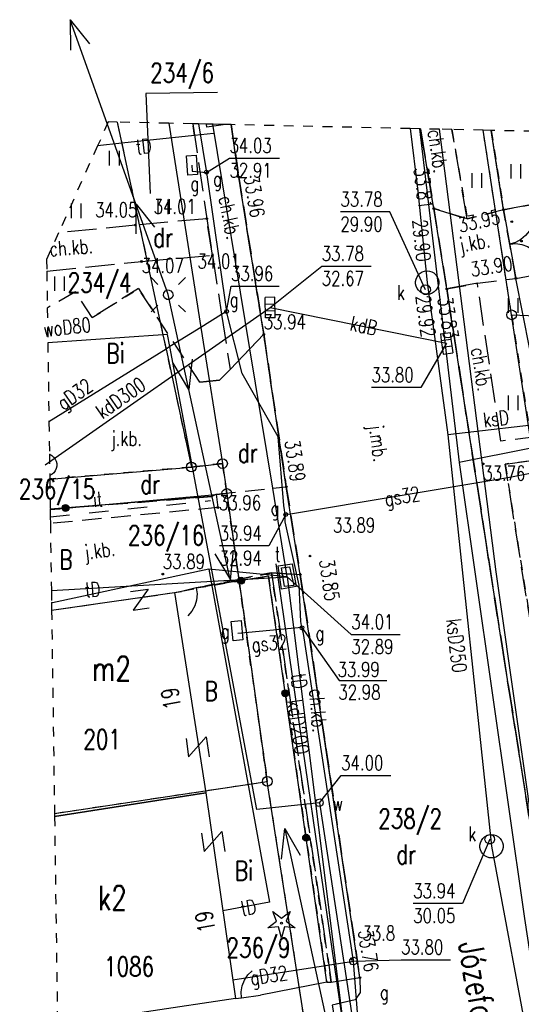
# Model space of a CAD drawing. Header units: millimetres. Extents: x 1427 to 82594, y 2364 to 16149.
# Tile 4 of 58: x 1502 to 1527, y 2470 to 2521. Entities that reach past the tile are written whole.
import ezdxf
from ezdxf.enums import TextEntityAlignment as Align

# ---------------------------------------------------------------- set-up
doc = ezdxf.new("R2010")
doc.units = ezdxf.units.MM
for name, pattern in [('1', [2, 1, -1]), ('2', [1, 0.5, -0.5]), ('423', [2, 1.5, -0.5]), ('424', [1.5, 1, -0.5]), ('901', [0])]:
    doc.linetypes.add(name, pattern=pattern)
for name, color, linetype in [('202-punkt_graniczny', 7, 'Continuous'), ('210-oznaczenie_konturu_uzytku_g', 7, 'Continuous'), ('211-numer_dzialki_ewidencyjnej', 7, 'Continuous'), ('218-kontur_uzytku_gruntowego', 7, 'Continuous'), ('219-dzialka_ewidencyjna', 7, 'Continuous'), ('238-Punkt_adresowy_budynku', 7, 'Continuous'), ('312-budynek_ewidencyjny', 7, 'Continuous'), ('312-oznaczenie_budynku_ewidency', 7, 'Continuous'), ('994-Nazwa_ulicy', 7, 'Continuous'), ('brama', 7, 'Continuous'), ('chodnik', 7, 'Continuous'), ('chodnik-Atr17', 7, 'Continuous'), ('drzewo_iglaste', 7, 'Continuous'), ('furtka', 7, 'Continuous'), ('inny_obiekt_zagospodarowania_te', 7, 'Continuous'), ('jezdnia', 7, 'Continuous'), ('jezdnia-Atr17', 7, 'Continuous'), ('komora_podziemna', 7, 'Continuous'), ('kratka_sciekowa', 7, 'Continuous'), ('kraweznik', 7, 'Continuous'), ('latarnia', 7, 'Continuous'), ('obudowa_ochronna_przewodu', 7, 'Continuous'), ('ogrodzenie_trwale', 7, 'Continuous'), ('pikieta_naturalna', 7, 'Continuous'), ('pikieta_naturalna-Atr2', 7, 'Continuous'), ('pikieta_sztuczna', 7, 'Continuous'), ('pikieta_sztuczna-Atr2', 7, 'Continuous'), ('przewod_elektroenergetyczny_nis', 7, 'Continuous'), ('przewod_gazowy', 7, 'Continuous'), ('przewod_gazowy-Atr1', 7, 'Continuous'), ('przewod_kanalizacyjny', 7, 'Continuous'), ('przewod_kanalizacyjny-Atr1', 7, 'Continuous'), ('przewod_telekomunikacyjny_podzi', 7, 'Continuous'), ('przewod_wodociagowy', 7, 'Continuous'), ('przewod_wodociagowy-Atr1', 7, 'Continuous'), ('rzedna-Atr2', 7, 'Continuous'), ('rzedna-Atr3', 7, 'Continuous'), ('studnia_kanalizacyjna', 7, 'Continuous'), ('szafa_gazowa_lub_kontener', 7, 'Continuous'), ('szafa_gazowa_lub_kontener-Atr17', 7, 'Continuous'), ('trawnik', 7, 'Continuous'), ('wjazd_do_poziemia', 7, 'Continuous'), ('wlaz_do_komory_lub_kanalu', 7, 'Continuous'), ('wlaz_do_komory_lub_kanalu-Atr17', 7, 'Continuous'), ('wlaz_do_komory_lub_kanalu_-_okr', 7, 'Continuous'), ('Zakres', 7, 'Continuous'), ('zasuwa_lub_zawor', 7, 'Continuous'), ('zasuwa_lub_zawor-Atr17', 7, 'Continuous')]:
    doc.layers.add(name, color=color, linetype=linetype)
doc.styles.add('STYL_ARIAL', font='simplex', dxfattribs={"width": 0.75, "oblique": 0.1})

# ---------------------------------------------------------------- blocks, each defined once
blk = doc.blocks.new('202')
at = {"color": 0}
blk.add_circle((0, 0), 0.25, dxfattribs=at)
blk = doc.blocks.new('US22')
at = {"color": 7}
blk.add_polyline3d([(0, 0.25, 0), (0.1352, 0.2103, 0), (0.2274, 0.1039, 0), (0.2475, -0.0356, 0), (0.1889, -0.1637, 0), (0.0704, -0.2399, 0), (-0.0704, -0.2399, 0), (-0.1889, -0.1637, 0), (-0.2475, -0.0356, 0), (-0.2274, 0.1039, 0), (-0.1352, 0.2103, 0), (0, 0.25, 0)], dxfattribs=at)
blk = doc.blocks.new('US25')
at = {"color": 7}
blk.add_polyline3d([(0.2003, -0.0001, 0), (0.1535, -0.1287, 0), (0.035, -0.1971, 0), (-0.0997, -0.1733, 0), (-0.1876, -0.0685, 0), (-0.1876, 0.0683, 0), (-0.0997, 0.1731, 0), (0.035, 0.1968, 0), (0.1535, 0.1284, 0), (0.2003, -0.0001, 0)], dxfattribs=at)
blk = doc.blocks.new('US05')
at = {"color": 7}
for points in [[(-0.525, 0.25, 0), (-0.175, 0.25, 0)], [(-0.525, -0.25, 0), (-0.525, 0.25, 0)], [(-0.175, 0.25, 0), (0.175, 0.25, 0)], [(-0.175, -0.25, 0), (-0.175, 0.25, 0)], [(0.175, 0.25, 0), (0.525, 0.25, 0)], [(0.175, -0.25, 0), (0.175, 0.25, 0)], [(0.525, -0.25, 0), (0.525, 0.25, 0)], [(-0.525, -0.25, 0), (-0.175, -0.25, 0)], [(-0.175, -0.25, 0), (0.175, -0.25, 0)], [(0.175, -0.25, 0), (0.525, -0.25, 0)]]:
    blk.add_polyline3d(points, dxfattribs=at)
blk = doc.blocks.new('PW02')
at = {"color": 7}
blk.add_polyline3d([(0.045, 0, 0), (0.0318, -0.0318, 0), (0, -0.045, 0), (-0.0318, -0.0318, 0), (-0.045, 0, 0), (-0.0318, 0.0318, 0), (0, 0.045, 0), (0.0318, 0.0318, 0), (0.045, 0, 0)], dxfattribs=at)
blk = doc.blocks.new('OK02')
at = {"color": 7}
for points in [[(-0.75, 1.299, 0), (-0.4963, 1.1147, 0), (-0.2865, 0.8817, 0), (-0.1297, 0.6101, 0), (-0.0328, 0.3119, 0), (0, 0, 0)], [(0, 0, 0), (0.0328, 0.3119, 0), (0.1297, 0.6101, 0), (0.2865, 0.8817, 0), (0.4963, 1.1147, 0), (0.75, 1.299, 0)]]:
    blk.add_polyline3d(points, dxfattribs=at)
blk = doc.blocks.new('OK04')
at = {"color": 7}
blk.add_polyline3d([(0, 0.001, 0), (0.0328, 0.3129, 0), (0.1297, 0.6111, 0), (0.2865, 0.8827, 0), (0.4963, 1.1157, 0), (0.75, 1.3, 0)], dxfattribs=at)
blk = doc.blocks.new('PW01')
at = {"color": 7}
blk.add_polyline3d([(0.045, 0, 0), (0.0318, -0.0318, 0), (0, -0.045, 0), (-0.0318, -0.0318, 0), (-0.045, 0, 0), (-0.0318, 0.0318, 0), (0, 0.045, 0), (0.0318, 0.0318, 0), (0.045, 0, 0)], dxfattribs=at)
blk = doc.blocks.new('TU04')
at = {"color": 7}
for points in [[(0, 0, 0), (0, 0.75, 0)], [(0.5, 0, 0), (0.5, 0.75, 0)]]:
    blk.add_polyline3d(points, dxfattribs=at)
blk = doc.blocks.new('921')
at = {"color": 0}
for p, q in [((-0.25, 0.1), (-0.45, 0.6)), ((-0.45, 0.6), (0, 0.25)), ((0, 0.25), (0.45, 0.6)), ((0.45, 0.6), (0.25, 0.1)), ((-0.7, -0.25), (-0.25, 0.1)), ((0.25, 0.1), (0.7, -0.25)), ((-0.15, -0.2), (-0.7, -0.25)), ((0, -0.75), (-0.15, -0.2)), ((0.15, -0.2), (0, -0.75)), ((0.7, -0.25), (0.15, -0.2))]:
    blk.add_line(p, q, dxfattribs=at)
blk.add_circle((0, 0), 0.05, dxfattribs=at)
blk = doc.blocks.new('504')
at = {"color": 0}
blk.add_lwpolyline([(0.5, 0.25), (0.5, -0.25), (-0.5, -0.25), (-0.5, 0.25)], close=True, dxfattribs=at)
blk = doc.blocks.new('SM01')
at = {"color": 7}
for points in [[(-0.53, 0.531, 0), (-0.883, 0.884, 0)], [(0.531, 0.531, 0), (0.884, 0.884, 0)], [(0, 0.25, 0), (0.1352, 0.2103, 0), (0.2274, 0.1039, 0), (0.2475, -0.0356, 0), (0.1889, -0.1637, 0), (0.0704, -0.2399, 0), (-0.0704, -0.2399, 0), (-0.1889, -0.1637, 0), (-0.2475, -0.0356, 0), (-0.2274, 0.1039, 0), (-0.1352, 0.2103, 0), (0, 0.25, 0)], [(-0.53, -0.53, 0), (-0.883, -0.883, 0)], [(0.531, -0.53, 0), (0.884, -0.883, 0)]]:
    blk.add_polyline3d(points, dxfattribs=at)

msp = doc.modelspace()

# ---------------------------------------------------------------- linework, layer by layer
at = {"layer": '211-numer_dzialki_ewidencyjnej', "color": 7}
for points in [[(1511.843, 2517.033, 0), (1508.172, 2516.98, 0), (1508.382, 2511.842, 0)], [(1507.378, 2491.395, 0), (1508.286, 2491.514, 0), (1507.522, 2490.439, 0), (1508.334, 2490.559, 0)], [(1510.232, 2483.839, 0), (1510.36, 2482.906, 0), (1511.272, 2483.924, 0), (1511.42, 2482.906, 0)], [(1511.035, 2478.974, 0), (1511.162, 2478.041, 0), (1512.074, 2479.059, 0), (1512.223, 2478.041, 0)]]:
    msp.add_polyline3d(points, dxfattribs=at)
at = {"layer": '218-kontur_uzytku_gruntowego', "color": 3, "linetype": '2'}
for points in [[(1506.697, 2515.51, 0), (1506.931, 2514.424, 0)], [(1526.966, 2505.611, 0), (1525.504, 2515.097, 0)], [(1506.931, 2514.424, 0), (1507.83, 2510.239, 0)], [(1507.83, 2510.239, 0), (1508.231, 2508.376, 0)], [(1526.966, 2505.611, 0), (1530.776, 2481.181, 0)], [(1508.899, 2505.266, 0), (1510.506, 2497.791, 0)], [(1510.506, 2497.791, 0), (1503.227, 2497.169, 0)], [(1512.106, 2497.971, 0), (1510.506, 2497.791, 0)], [(1510.506, 2497.791, 0), (1512.106, 2497.971, 0)], [(1512.326, 2496.431, 0), (1512.106, 2497.971, 0)], [(1512.106, 2497.971, 0), (1512.326, 2496.431, 0)], [(1503.249, 2495.603, 0), (1512.326, 2496.431, 0)], [(1514.406, 2481.641, 0), (1512.326, 2496.431, 0)], [(1512.326, 2496.431, 0), (1514.406, 2481.641, 0)], [(1503.471, 2479.998, 0), (1514.406, 2481.641, 0)], [(1520.306, 2443.771, 0), (1514.406, 2481.641, 0)]]:
    msp.add_polyline3d(points, dxfattribs=at)
at = {"layer": '219-dzialka_ewidencyjna', "color": 7}
for points in [[(1506.697, 2515.51, 0), (1509.046, 2504.584, 0)], [(1509.341, 2515.452, 0), (1510.999, 2504.969, 0)], [(1526.966, 2505.611, 0), (1525.504, 2515.097, 0)], [(1529.586, 2488.531, 0), (1526.966, 2505.611, 0)], [(1526.966, 2505.611, 0), (1561.546, 2504.231, 0)], [(1509.046, 2504.584, 0), (1509.203, 2503.853, 0)], [(1510.999, 2504.969, 0), (1512.106, 2497.971, 0)], [(1509.203, 2503.853, 0), (1510.506, 2497.791, 0)], [(1503.227, 2497.169, 0), (1510.506, 2497.791, 0)], [(1510.506, 2497.791, 0), (1512.106, 2497.971, 0)], [(1512.106, 2497.971, 0), (1512.326, 2496.431, 0)], [(1503.249, 2495.603, 0), (1512.326, 2496.431, 0)], [(1512.326, 2496.431, 0), (1514.406, 2481.641, 0)], [(1503.471, 2479.998, 0), (1514.406, 2481.641, 0)], [(1520.306, 2443.771, 0), (1514.406, 2481.641, 0)]]:
    msp.add_polyline3d(points, dxfattribs=at)
at = {"layer": '312-budynek_ewidencyjny', "color": 7}
for points in [[(1503.322, 2490.444, 0), (1509.646, 2491.341, 0)], [(1509.646, 2491.341, 0), (1511.256, 2481.051, 0)], [(1511.256, 2481.051, 0), (1503.473, 2479.838, 0)], [(1503.473, 2479.838, 0), (1511.256, 2481.051, 0)], [(1511.256, 2481.051, 0), (1512.776, 2470.481, 0)], [(1512.776, 2470.481, 0), (1503.626, 2469.123, 0)]]:
    msp.add_polyline3d(points, dxfattribs=at)
at = {"layer": 'brama', "color": 7}
msp.add_polyline3d([(1526.556, 2511.011, 0), (1527.186, 2507.481, 0)], dxfattribs=at)
at = {"layer": 'chodnik', "color": 7, "linetype": '423'}
for points in [[(1510.584, 2515.425, 0), (1511.296, 2510.551, 0), (1511.586, 2508.671, 0), (1512.058, 2505.626, 0)], [(1512.496, 2502.801, 0), (1514.226, 2504.611, 0), (1512.946, 2512.691, 0), (1512.55, 2515.382, 0)], [(1522.284, 2515.167, 0), (1522.966, 2511.071, 0), (1524.686, 2510.541, 0), (1523.903, 2515.132, 0)], [(1503.075, 2507.848, 0), (1507.946, 2508.351, 0), (1511.586, 2508.671, 0), (1511.296, 2510.551, 0)], [(1511.296, 2510.551, 0), (1507.626, 2510.221, 0), (1503.677, 2509.823, 0)], [(1534.266, 2451.171, 0), (1531.616, 2467.121, 0), (1528.436, 2486.831, 0), (1528.036, 2489.191, 0), (1526.636, 2497.941, 0), (1528.816, 2498.231, 0), (1528.636, 2499.401, 0), (1526.416, 2499.121, 0), (1525.206, 2507.231, 0), (1523.636, 2506.941, 0), (1526.476, 2488.601, 0), (1529.976, 2466.541, 0), (1532.586, 2450.891, 0), (1533.336, 2449.171, 0), (1535.006, 2446.941, 0), (1536.846, 2448.711, 0), (1534.266, 2451.171, 0)], [(1512.058, 2505.626, 0), (1512.496, 2502.801, 0)], [(1514.626, 2492.361, 0), (1517.696, 2471.331, 0), (1519.166, 2471.561, 0), (1516.106, 2492.261, 0), (1514.626, 2492.361, 0)]]:
    msp.add_polyline3d(points, dxfattribs=at)
at = {"layer": 'furtka', "color": 7}
for points in [[(1510.756, 2491.581, 0), (1509.996, 2491.401, 0)], [(1513.076, 2470.521, 0), (1514.066, 2470.661, 0)]]:
    msp.add_polyline3d(points, dxfattribs=at)
at = {"layer": 'inny_obiekt_zagospodarowania_te', "color": 7, "linetype": '1'}
msp.add_polyline3d([(1503.254, 2495.237, 0), (1511.496, 2496.071, 0)], dxfattribs=at)
at = {"layer": 'jezdnia', "color": 7, "linetype": '424'}
for points in [[(1512.55, 2515.382, 0), (1512.946, 2512.691, 0), (1514.226, 2504.611, 0), (1515.386, 2496.781, 0), (1516.106, 2492.261, 0), (1519.166, 2471.561, 0), (1519.186, 2470.801, 0), (1518.926, 2470.421, 0), (1517.736, 2470.141, 0), (1518.286, 2466.961, 0), (1519.316, 2466.831, 0), (1520.076, 2466.651, 0), (1520.546, 2466.481, 0), (1521.456, 2465.941, 0), (1522.126, 2465.331, 0), (1522.836, 2464.131, 0), (1526.456, 2445.411, 0), (1527.056, 2441.191, 0), (1527.786, 2429.611, 0)], [(1522.966, 2511.071, 0), (1522.284, 2515.167, 0)], [(1525.206, 2507.231, 0), (1527.186, 2507.481, 0), (1526.556, 2511.011, 0), (1524.686, 2510.541, 0), (1522.966, 2511.071, 0), (1523.636, 2506.941, 0), (1525.206, 2507.231, 0)], [(1523.636, 2506.941, 0), (1522.966, 2511.071, 0)], [(1513.51, 2503.862, 0), (1512.496, 2502.801, 0), (1511.946, 2502.261, 0), (1510.946, 2502.151, 0), (1507.786, 2506.961, 0), (1505.406, 2505.471, 0), (1504.556, 2506.791, 0), (1503.101, 2505.962, 0)], [(1526.476, 2488.601, 0), (1523.636, 2506.941, 0)], [(1514.687, 2496.707, 0), (1515.386, 2496.781, 0), (1514.226, 2504.611, 0), (1513.51, 2503.862, 0)], [(1503.249, 2495.626, 0), (1511.536, 2496.271, 0), (1511.776, 2496.401, 0), (1514.687, 2496.707, 0)], [(1511.776, 2496.401, 0), (1511.866, 2495.711, 0)], [(1511.866, 2495.711, 0), (1503.259, 2494.892, 0)], [(1509.646, 2491.341, 0), (1514.626, 2492.361, 0)], [(1514.626, 2492.361, 0), (1516.106, 2492.261, 0)], [(1503.322, 2490.439, 0), (1509.646, 2491.341, 0)], [(1529.976, 2466.541, 0), (1526.476, 2488.601, 0)]]:
    msp.add_polyline3d(points, dxfattribs=at)
at = {"layer": 'komora_podziemna', "color": 30}
for points in [[(1512.133, 2515.391, 0), (1512.136, 2515.371, 0), (1511.306, 2515.261, 0), (1511.285, 2515.409, 0)], [(1514.966, 2492.711, 0), (1515.686, 2492.821, 0), (1515.886, 2491.651, 0), (1515.146, 2491.521, 0), (1514.966, 2492.711, 0)]]:
    msp.add_polyline3d(points, dxfattribs=at)
at = {"layer": 'kraweznik', "color": 7}
for points in [[(1510.946, 2502.151, 0), (1511.946, 2502.261, 0), (1512.496, 2502.801, 0), (1514.226, 2504.611, 0), (1512.946, 2512.691, 0), (1512.55, 2515.382, 0)], [(1550.036, 2441.421, 0), (1540.246, 2443.901, 0), (1538.736, 2444.411, 0), (1537.856, 2444.951, 0), (1536.966, 2445.521, 0), (1535.876, 2446.241, 0), (1535.006, 2446.941, 0), (1533.336, 2449.171, 0), (1532.586, 2450.891, 0), (1529.976, 2466.541, 0), (1526.476, 2488.601, 0), (1523.636, 2506.941, 0), (1522.966, 2511.071, 0), (1522.284, 2515.167, 0)], [(1519.166, 2471.561, 0), (1516.106, 2492.261, 0), (1515.386, 2496.781, 0), (1514.226, 2504.611, 0)], [(1519.166, 2471.561, 0), (1519.186, 2470.801, 0), (1518.926, 2470.421, 0), (1517.736, 2470.141, 0)]]:
    msp.add_polyline3d(points, dxfattribs=at)
at = {"layer": 'obudowa_ochronna_przewodu', "color": 52}
msp.add_polyline3d([(1515.606, 2495.391, 0), (1526.766, 2497.261, 0)], dxfattribs=at)
at = {"layer": 'ogrodzenie_trwale', "color": 7, "linetype": '901'}
for points in [[(1526.556, 2511.011, 0), (1525.923, 2515.087, 0)], [(1527.906, 2503.851, 0), (1527.186, 2507.481, 0)], [(1511.516, 2496.271, 0), (1503.249, 2495.626, 0)], [(1517.476, 2471.321, 0), (1514.466, 2492.181, 0), (1510.756, 2491.581, 0)], [(1509.646, 2491.341, 0), (1509.996, 2491.401, 0)], [(1517.476, 2471.321, 0), (1514.066, 2470.661, 0)], [(1512.776, 2470.481, 0), (1513.076, 2470.521, 0)]]:
    msp.add_polyline3d(points, dxfattribs=at)
at = {"layer": 'ogrodzenie_trwale', "color": 7}
for centre, radius in [((1504.039, 2495.688), 0.175), ((1504.039, 2495.688), 0.158), ((1504.039, 2495.688), 0.14), ((1504.039, 2495.688), 0.122), ((1504.039, 2495.688), 0.105), ((1504.039, 2495.688), 0.0875), ((1504.039, 2495.688), 0.07), ((1504.039, 2495.688), 0.0525), ((1504.039, 2495.688), 0.035), ((1513.06, 2491.953), 0.175), ((1513.06, 2491.953), 0.158), ((1513.06, 2491.953), 0.14), ((1513.06, 2491.953), 0.122), ((1513.06, 2491.953), 0.105), ((1513.06, 2491.953), 0.0875), ((1513.06, 2491.953), 0.07), ((1513.06, 2491.953), 0.0525), ((1513.06, 2491.953), 0.035), ((1515.334, 2486.167), 0.175), ((1515.334, 2486.167), 0.158), ((1515.334, 2486.167), 0.14), ((1515.334, 2486.167), 0.122), ((1515.334, 2486.167), 0.105), ((1515.334, 2486.167), 0.0875), ((1515.334, 2486.167), 0.07), ((1515.334, 2486.167), 0.0525), ((1515.334, 2486.167), 0.035), ((1516.405, 2478.744), 0.175), ((1516.405, 2478.744), 0.158), ((1516.405, 2478.744), 0.14), ((1516.405, 2478.744), 0.122), ((1516.405, 2478.744), 0.105), ((1516.405, 2478.744), 0.0875), ((1516.405, 2478.744), 0.07), ((1516.405, 2478.744), 0.0525), ((1516.405, 2478.744), 0.035)]:
    msp.add_circle(centre, radius, dxfattribs=at)
at = {"layer": 'przewod_elektroenergetyczny_nis', "color": 1}
for points in [[(1512.507, 2492.012, 0), (1509.315, 2506.65, 0), (1504.281, 2520.775, 0), (1505.267, 2519.528, 0)], [(1504.307, 2519.208, 0), (1504.287, 2520.765, 0)], [(1507.667, 2509.765, 0), (1507.674, 2511.3, 0), (1508.61, 2510.119, 0)], [(1510.55, 2503.331, 0), (1510.373, 2501.777, 0), (1509.573, 2503.12, 0)], [(1511.711, 2493.337, 0), (1512.518, 2491.997, 0), (1512.675, 2493.529, 0)], [(1515.146, 2477.638, 0), (1515.312, 2479.223, 0), (1516.104, 2477.852, 0)], [(1515.317, 2479.19, 0), (1518.493, 2464.547, 0)]]:
    msp.add_polyline3d(points, dxfattribs=at)
at = {"layer": 'przewod_gazowy', "color": 40}
for points in [[(1510.881, 2515.418, 0), (1511.276, 2512.931, 0), (1512.306, 2505.781, 0)], [(1510.536, 2513.301, 0), (1510.546, 2512.991, 0), (1511.276, 2512.931, 0)], [(1512.058, 2505.626, 0), (1510.999, 2504.969, 0)], [(1512.306, 2505.781, 0), (1512.058, 2505.626, 0)], [(1536.216, 2428.501, 0), (1524.066, 2428.321, 0), (1522.486, 2446.311, 0), (1522.286, 2449.831, 0), (1521.896, 2451.401, 0), (1519.396, 2465.381, 0), (1518.836, 2472.411, 0), (1516.266, 2489.231, 0), (1516.186, 2489.541, 0), (1516.126, 2489.851, 0), (1516.046, 2491.731, 0), (1515.326, 2494.981, 0), (1515.336, 2495.371, 0), (1515.266, 2495.811, 0), (1514.976, 2499.341, 0), (1513.116, 2502.601, 0), (1512.306, 2505.781, 0)], [(1510.999, 2504.969, 0), (1509.403, 2503.977, 0)], [(1509.203, 2503.853, 0), (1503.185, 2500.114, 0)], [(1509.403, 2503.977, 0), (1509.203, 2503.853, 0)], [(1515.336, 2495.371, 0), (1515.606, 2495.391, 0), (1526.766, 2497.261, 0), (1528.646, 2497.611, 0)], [(1516.186, 2489.541, 0), (1512.886, 2489.231, 0)], [(1512.636, 2471.451, 0), (1518.836, 2472.411, 0)]]:
    msp.add_polyline3d(points, dxfattribs=at)
at = {"layer": 'przewod_kanalizacyjny', "color": 34}
for points in [[(1521.752, 2515.179, 0), (1522.146, 2511.971, 0), (1522.626, 2507.271, 0), (1523.696, 2499.451, 0), (1525.936, 2478.311, 0), (1532.146, 2445.021, 0)], [(1502.986, 2497.901, 0), (1514.556, 2505.981, 0)], [(1514.556, 2505.981, 0), (1523.626, 2504.151, 0)], [(1529.326, 2500.101, 0), (1523.696, 2499.451, 0)], [(1514.856, 2492.821, 0), (1518.536, 2467.511, 0), (1521.176, 2445.591, 0), (1524.996, 2445.261, 0)]]:
    msp.add_polyline3d(points, dxfattribs=at)
at = {"layer": 'przewod_telekomunikacyjny_podzi', "color": 30}
for points in [[(1513.51, 2503.862, 0), (1511.613, 2515.402, 0)], [(1510.673, 2514.819, 0), (1506.931, 2514.424, 0)], [(1511.636, 2514.921, 0), (1510.673, 2514.819, 0)], [(1538.146, 2415.721, 0), (1539.386, 2417.481, 0), (1539.766, 2425.001, 0), (1536.696, 2436.241, 0), (1532.766, 2446.151, 0), (1526.166, 2492.411, 0), (1523.253, 2515.146, 0)], [(1506.931, 2514.424, 0), (1505.685, 2514.293, 0)], [(1514.687, 2496.707, 0), (1513.51, 2503.862, 0)], [(1515.436, 2492.151, 0), (1514.687, 2496.707, 0)], [(1515.436, 2492.151, 0), (1511.396, 2492.541, 0), (1503.366, 2490.811, 0), (1503.317, 2490.829, 0)], [(1511.396, 2492.541, 0), (1514.526, 2475.431, 0), (1512.126, 2474.991, 0)], [(1503.308, 2491.441, 0), (1515.436, 2492.151, 0)], [(1515.436, 2492.151, 0), (1520.356, 2452.841, 0), (1522.146, 2444.051, 0), (1523.336, 2422.601, 0), (1523.926, 2415.851, 0), (1523.856, 2415.281, 0)]]:
    msp.add_polyline3d(points, dxfattribs=at)
at = {"layer": 'przewod_wodociagowy', "color": 5}
for points in [[(1522.238, 2515.168, 0), (1524.276, 2498.031, 0)], [(1509.046, 2504.584, 0), (1503.127, 2504.172, 0)], [(1509.403, 2503.977, 0), (1509.286, 2504.601, 0), (1509.046, 2504.584, 0)], [(1517.086, 2480.541, 0), (1513.866, 2480.191, 0), (1509.403, 2503.977, 0)], [(1539.336, 2501.021, 0), (1524.276, 2498.031, 0)], [(1524.276, 2498.031, 0), (1527.636, 2474.601, 0), (1532.946, 2439.751, 0), (1533.166, 2438.971, 0)], [(1517.086, 2480.541, 0), (1518.896, 2468.741, 0), (1519.226, 2466.561, 0), (1520.986, 2454.371, 0), (1521.716, 2443.101, 0), (1522.356, 2426.731, 0)]]:
    msp.add_polyline3d(points, dxfattribs=at)
at = {"layer": 'rzedna-Atr2', "color": 7}
for points in [[(1511.276, 2512.931, 0), (1512.466, 2513.661, 0), (1515.03, 2513.661, 0)], [(1522.546, 2506.901, 0), (1520.706, 2510.901, 0), (1518.169, 2510.901, 0)], [(1514.556, 2505.981, 0), (1517.206, 2508.111, 0), (1519.743, 2508.111, 0)], [(1512.306, 2505.781, 0), (1512.546, 2507.081, 0), (1515.019, 2507.081, 0)], [(1523.626, 2504.151, 0), (1522.296, 2501.881, 0), (1519.764, 2501.881, 0)], [(1515.356, 2495.351, 0), (1514.496, 2493.741, 0), (1511.959, 2493.741, 0)], [(1515.436, 2492.151, 0), (1518.726, 2489.191, 0), (1521.231, 2489.191, 0)], [(1516.186, 2489.541, 0), (1518.109, 2486.827, 0), (1520.547, 2486.827, 0)], [(1517.086, 2480.541, 0), (1518.206, 2481.941, 0), (1520.764, 2481.941, 0)], [(1525.846, 2478.671, 0), (1524.446, 2475.371, 0), (1521.909, 2475.371, 0)], [(1518.836, 2472.411, 0), (1521.286, 2472.481, 0), (1523.818, 2472.481, 0)]]:
    msp.add_polyline3d(points, dxfattribs=at)
at = {"layer": 'studnia_kanalizacyjna', "color": 34}
for points in [[(1522.186, 2506.871, 0), (1522.106, 2506.971, 0), (1522.056, 2507.081, 0), (1522.026, 2507.201, 0), (1522.026, 2507.331, 0), (1522.056, 2507.451, 0), (1522.106, 2507.571, 0), (1522.176, 2507.671, 0), (1522.266, 2507.751, 0), (1522.376, 2507.821, 0), (1522.496, 2507.861, 0), (1522.626, 2507.871, 0), (1522.746, 2507.861, 0), (1522.866, 2507.821, 0), (1522.976, 2507.761, 0), (1523.066, 2507.671, 0), (1523.146, 2507.571, 0), (1523.196, 2507.461, 0), (1523.226, 2507.341, 0), (1523.226, 2507.211, 0), (1523.196, 2507.091, 0), (1523.146, 2506.971, 0), (1523.076, 2506.871, 0), (1522.986, 2506.791, 0), (1522.876, 2506.721, 0), (1522.756, 2506.681, 0), (1522.626, 2506.671, 0), (1522.506, 2506.681, 0), (1522.386, 2506.721, 0), (1522.276, 2506.781, 0), (1522.186, 2506.871, 0)], [(1503.208, 2498.456, 0), (1503.226, 2498.451, 0), (1503.336, 2498.391, 0), (1503.426, 2498.301, 0), (1503.506, 2498.201, 0), (1503.556, 2498.091, 0), (1503.586, 2497.971, 0), (1503.586, 2497.841, 0), (1503.556, 2497.721, 0), (1503.506, 2497.601, 0), (1503.436, 2497.501, 0), (1503.346, 2497.421, 0), (1503.236, 2497.351, 0), (1503.224, 2497.347, 0)], [(1525.496, 2477.911, 0), (1525.416, 2478.011, 0), (1525.366, 2478.121, 0), (1525.336, 2478.241, 0), (1525.336, 2478.371, 0), (1525.366, 2478.491, 0), (1525.416, 2478.611, 0), (1525.486, 2478.711, 0), (1525.576, 2478.791, 0), (1525.686, 2478.861, 0), (1525.806, 2478.901, 0), (1525.936, 2478.911, 0), (1526.056, 2478.901, 0), (1526.176, 2478.861, 0), (1526.286, 2478.801, 0), (1526.376, 2478.711, 0), (1526.456, 2478.611, 0), (1526.506, 2478.501, 0), (1526.536, 2478.381, 0), (1526.536, 2478.251, 0), (1526.506, 2478.131, 0), (1526.456, 2478.011, 0), (1526.386, 2477.911, 0), (1526.296, 2477.831, 0), (1526.186, 2477.761, 0), (1526.066, 2477.721, 0), (1525.936, 2477.711, 0), (1525.816, 2477.721, 0), (1525.696, 2477.761, 0), (1525.586, 2477.821, 0), (1525.496, 2477.911, 0)]]:
    msp.add_polyline3d(points, dxfattribs=at)
at = {"layer": 'trawnik', "color": 7, "linetype": '2'}
for points in [[(1510.673, 2514.819, 0), (1510.584, 2515.425, 0)], [(1523.903, 2515.132, 0), (1524.686, 2510.541, 0)], [(1526.556, 2511.011, 0), (1526.556, 2511.011, 0), (1525.923, 2515.087, 0)], [(1525.923, 2515.087, 0), (1526.556, 2511.011, 0)], [(1526.556, 2511.011, 0), (1526.556, 2511.011, 0), (1533.406, 2512.281, 0), (1533.096, 2514.93, 0)], [(1524.686, 2510.541, 0), (1526.556, 2511.011, 0)], [(1505.406, 2505.471, 0), (1507.786, 2506.961, 0), (1508.899, 2505.266, 0)], [(1528.816, 2498.231, 0), (1526.636, 2497.941, 0), (1528.036, 2489.191, 0), (1528.436, 2486.831, 0), (1530.786, 2487.031, 0), (1528.816, 2498.231, 0)], [(1510.756, 2491.581, 0), (1514.466, 2492.181, 0), (1517.476, 2471.321, 0), (1517.696, 2471.331, 0), (1514.626, 2492.361, 0), (1510.756, 2491.581, 0)]]:
    msp.add_polyline3d(points, dxfattribs=at)
at = {"layer": 'wjazd_do_poziemia', "color": 7}
msp.add_polyline3d([(1533.826, 2508.731, 0), (1533.406, 2512.281, 0), (1526.556, 2511.011, 0), (1527.186, 2507.481, 0), (1533.826, 2508.731, 0)], dxfattribs=at)
at = {"layer": 'wlaz_do_komory_lub_kanalu', "color": 7}
msp.add_polyline3d([(1515.136, 2492.611, 0), (1515.556, 2492.671, 0), (1515.776, 2491.711, 0), (1515.286, 2491.661, 0), (1515.136, 2492.611, 0)], dxfattribs=at)
at = {"layer": 'Zakres', "color": 5, "linetype": '2'}
msp.add_polyline3d([(1533.096, 2514.93, 0), (1525.923, 2515.087, 0), (1525.923, 2515.087, 0), (1525.504, 2515.097, 0), (1525.504, 2515.097, 0), (1523.903, 2515.132, 0), (1523.903, 2515.132, 0), (1523.253, 2515.146, 0), (1522.284, 2515.167, 0), (1522.284, 2515.167, 0), (1522.284, 2515.167, 0), (1522.238, 2515.168, 0), (1521.752, 2515.179, 0), (1512.55, 2515.382, 0), (1512.55, 2515.382, 0), (1512.133, 2515.391, 0), (1511.613, 2515.402, 0), (1511.285, 2515.409, 0), (1510.881, 2515.418, 0), (1510.584, 2515.425, 0), (1510.584, 2515.425, 0), (1509.341, 2515.452, 0), (1506.697, 2515.51, 0), (1506.697, 2515.51, 0), (1506.236, 2515.521, 0), (1505.685, 2514.293, 0), (1503.677, 2509.823, 0), (1503.677, 2509.823, 0), (1503.066, 2508.461, 0), (1503.075, 2507.848, 0), (1503.075, 2507.848, 0), (1503.101, 2505.962, 0), (1503.127, 2504.172, 0), (1503.185, 2500.114, 0), (1503.208, 2498.456, 0), (1503.224, 2497.347, 0), (1503.227, 2497.169, 0), (1503.227, 2497.169, 0), (1503.249, 2495.626, 0), (1503.249, 2495.626, 0), (1503.249, 2495.603, 0), (1503.249, 2495.603, 0), (1503.254, 2495.237, 0), (1503.259, 2494.892, 0), (1503.308, 2491.441, 0), (1503.317, 2490.829, 0), (1503.322, 2490.444, 0), (1503.322, 2490.439, 0), (1503.471, 2479.998, 0), (1503.471, 2479.998, 0), (1503.473, 2479.838, 0), (1503.473, 2479.838, 0), (1503.626, 2469.123, 0)], dxfattribs=at)
at = {"layer": 'zasuwa_lub_zawor-Atr17', "color": 52}
for points in [[(1511.211, 2512.879, 0), (1511.184, 2512.951, 0), (1511.217, 2513.02, 0), (1511.289, 2513.046, 0), (1511.358, 2513.014, 0), (1511.384, 2512.942, 0), (1511.352, 2512.873, 0), (1511.28, 2512.846, 0), (1511.211, 2512.879, 0)], [(1512.244, 2505.713, 0), (1512.218, 2505.785, 0), (1512.25, 2505.854, 0), (1512.322, 2505.88, 0), (1512.391, 2505.848, 0), (1512.417, 2505.776, 0), (1512.385, 2505.706, 0), (1512.313, 2505.68, 0), (1512.244, 2505.713, 0)], [(1515.281, 2495.286, 0), (1515.255, 2495.358, 0), (1515.287, 2495.427, 0), (1515.359, 2495.453, 0), (1515.428, 2495.421, 0), (1515.455, 2495.349, 0), (1515.422, 2495.279, 0), (1515.35, 2495.253, 0), (1515.281, 2495.286, 0)], [(1516.118, 2489.461, 0), (1516.092, 2489.533, 0), (1516.124, 2489.602, 0), (1516.196, 2489.628, 0), (1516.266, 2489.596, 0), (1516.292, 2489.524, 0), (1516.259, 2489.455, 0), (1516.187, 2489.429, 0), (1516.118, 2489.461, 0)]]:
    msp.add_polyline3d(points, dxfattribs=at)

# ---------------------------------------------------------------- block references
at = {"layer": '202-punkt_graniczny', "color": 7}
for p in [(1526.966, 2505.611), (1510.506, 2497.791), (1512.106, 2497.971), (1512.326, 2496.431), (1514.406, 2481.641)]:
    msp.add_blockref('202', p, dxfattribs=at)
at = {"layer": 'brama', "color": 7, "rotation": 280.11907}
msp.add_blockref('OK02', (1526.871, 2509.246), dxfattribs=at)
at = {"layer": 'drzewo_iglaste', "color": 3}
msp.add_blockref('921', (1515.136, 2474.361), dxfattribs=at)
at = {"layer": 'furtka', "color": 7}
for p, rotation in [((1510.756, 2491.581), 193.3274199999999), ((1513.076, 2470.521), 8.05006)]:
    msp.add_blockref('OK04', p, dxfattribs=dict(at, rotation=rotation))
at = {"layer": 'kratka_sciekowa', "color": 34}
for p, rotation in [((1514.556, 2505.981), 91.51282), ((1523.626, 2504.151), 277.5923199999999)]:
    msp.add_blockref('US05', p, dxfattribs=dict(at, rotation=rotation))
at = {"layer": 'latarnia', "color": 7}
msp.add_blockref('SM01', (1509.316, 2506.641), dxfattribs=at)
at = {"layer": 'pikieta_naturalna', "color": 7}
msp.add_blockref('PW01', (1518.786, 2472.491), dxfattribs=at)
at = {"layer": 'pikieta_sztuczna', "color": 7}
for p in [(1512.946, 2512.691), (1522.966, 2511.071), (1526.556, 2511.011), (1507.626, 2510.221), (1511.296, 2510.551), (1511.586, 2508.671), (1507.946, 2508.351), (1527.186, 2507.481), (1523.636, 2506.941), (1514.226, 2504.611), (1525.516, 2497.951), (1515.386, 2496.781), (1511.866, 2495.711), (1509.036, 2492.291), (1516.106, 2492.261), (1519.166, 2471.561)]:
    msp.add_blockref('PW01', p, dxfattribs=at)
at = {"layer": 'pikieta_sztuczna', "color": 7, "rotation": 180.0004199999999}
msp.add_blockref('PW01', (1516.606, 2493.221), dxfattribs=at)
at = {"layer": 'szafa_gazowa_lub_kontener', "color": 52}
for p, rotation in [((1510.536, 2513.301), 273.42119), ((1512.856, 2489.381), 95.39746999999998)]:
    msp.add_blockref('504', p, dxfattribs=dict(at, rotation=rotation))
at = {"layer": 'trawnik', "color": 7}
for p in [(1506.305, 2513.28), (1526.945, 2512.61), (1524.935, 2512.14), (1504.337, 2510.583), (1508.805, 2510.78), (1503.49, 2506.838), (1526.805, 2505.72), (1526.805, 2500.72)]:
    msp.add_blockref('TU04', p, dxfattribs=at)
at = {"layer": 'wjazd_do_poziemia', "color": 7}
for p in [(1526.974, 2510.399), (1527.474, 2509.399)]:
    msp.add_blockref('PW02', p, dxfattribs=at)
at = {"layer": 'wlaz_do_komory_lub_kanalu_-_okr', "color": 7}
for p in [(1522.546, 2506.901), (1525.846, 2478.671)]:
    msp.add_blockref('US22', p, dxfattribs=at)
at = {"layer": 'zasuwa_lub_zawor', "color": 5}
msp.add_blockref('US25', (1517.086, 2480.541), dxfattribs=at)
at = {"layer": 'zasuwa_lub_zawor', "color": 40, "rotation": 279.87269}
msp.add_blockref('US25', (1518.836, 2472.411), dxfattribs=at)

# ---------------------------------------------------------------- texts
at = {"layer": '210-oznaczenie_konturu_uzytku_g', "color": 3, "style": 'STYL_ARIAL', "width": 0.75}
for s, p in [('dr', (1508.541, 2508.785)), ('Bi', (1506.138, 2502.834)), ('dr', (1512.893, 2497.721)), ('dr', (1507.874, 2496.123)), ('B', (1503.721, 2492.238)), ('B', (1511.181, 2485.479)), ('dr', (1521.034, 2477.093)), ('Bi', (1512.736, 2476.25))]:
    msp.add_text(s, height=1, dxfattribs=at).set_placement(p, align=Align.BOTTOM_LEFT)
at = {"layer": '211-numer_dzialki_ewidencyjnej', "color": 7, "style": 'STYL_ARIAL', "width": 0.75}
for s, p in [('234/6', (1508.393, 2518.549)), ('236/15', (1501.64, 2497.163)), ('236/16', (1507.252, 2494.785)), ('238/2', (1520.113, 2480.227)), ('236/9', (1512.315, 2473.599))]:
    msp.add_text(s, height=1, dxfattribs=at).set_placement(p, align=Align.TOP_LEFT)
msp.add_text('234/4', height=1, dxfattribs=at).set_placement((1504.152, 2506.462), align=Align.BOTTOM_LEFT)
at = {"layer": '238-Punkt_adresowy_budynku', "color": 7, "style": 'STYL_ARIAL', "width": 0.75}
for rotation, p in [(100.101, (1510.145, 2486.02)), (100.102, (1511.902, 2474.552))]:
    msp.add_text('19', height=0.875, rotation=rotation, dxfattribs=at).set_placement(p, align=Align.BOTTOM_CENTER)
at = {"layer": '312-oznaczenie_budynku_ewidency', "color": 7, "style": 'STYL_ARIAL', "width": 0.75}
for s, p in [('m2', (1506.401, 2487.44)), ('k2', (1506.446, 2475.656))]:
    msp.add_text(s, height=1.25, dxfattribs=at).set_placement(p, align=Align.MIDDLE_CENTER)
msp.add_text('201', height=1, dxfattribs=at).set_placement((1504.955, 2484.305), align=Align.TOP_LEFT)
msp.add_text('1086', height=1, dxfattribs=at).set_placement((1506.019, 2471.33), align=Align.BOTTOM_LEFT)
at = {"layer": '994-Nazwa_ulicy', "color": 7, "style": 'STYL_ARIAL', "width": 0.75}
msp.add_text('Józefa Wybickiego', height=1.25, rotation=279.6763, dxfattribs=at).set_placement((1523.869, 2473.252), align=Align.BOTTOM_LEFT)
at = {"layer": 'chodnik-Atr17', "color": 7, "style": 'STYL_ARIAL', "width": 0.75}
for rotation, p in [(278.562, (1522.42, 2515.04)), (281.389, (1511.671, 2511.591)), (4.267, (1503.253, 2508.392)), (279.462, (1524.647, 2503.827)), (274.447, (1516.337, 2486.354))]:
    msp.add_text('ch.kb.', height=0.75, rotation=rotation, dxfattribs=at).set_placement(p, align=Align.BOTTOM_LEFT)
at = {"layer": 'inny_obiekt_zagospodarowania_te', "color": 7, "style": 'STYL_ARIAL', "width": 0.75}
msp.add_text('it', height=0.75, rotation=5.778, dxfattribs=at).set_placement((1505.512, 2495.512), align=Align.BOTTOM_LEFT)
at = {"layer": 'jezdnia-Atr17', "color": 7, "style": 'STYL_ARIAL', "width": 0.75}
for s, rotation, p in [('j.kb.', 10.491, (1524.388, 2508.592)), ('j.mb.', 277.8883, (1519.402, 2499.874)), ('j.kb.', 7.765, (1505.08, 2492.802))]:
    msp.add_text(s, height=0.75, rotation=rotation, dxfattribs=at).set_placement(p, align=Align.BOTTOM_LEFT)
msp.add_text('j.kb.', height=0.75, dxfattribs=at).set_placement((1506.376, 2498.652), align=Align.BOTTOM_LEFT)
at = {"layer": 'pikieta_naturalna-Atr2', "color": 7, "style": 'STYL_ARIAL', "width": 0.75}
msp.add_text('33.8', height=0.75, dxfattribs=at).set_placement((1519.296, 2473.242), align=Align.BOTTOM_LEFT)
at = {"layer": 'pikieta_sztuczna-Atr2', "color": 7, "style": 'STYL_ARIAL', "width": 0.75}
for s, rotation, p in [('33.81', 276.892, (1521.717, 2513.116)), ('33.95', 12.707, (1524.367, 2509.611)), ('33.90', 8.841, (1524.949, 2507.342)), ('33.83', 278.952, (1522.947, 2506.437)), ('33.89', 278.427, (1515.087, 2499.097))]:
    msp.add_text(s, height=0.75, rotation=rotation, dxfattribs=at).set_placement(p, align=Align.BOTTOM_LEFT)
for s, rotation, p in [('33.96', 279.001, (1513.157, 2511.607)), ('33.85', 278.409, (1517.018, 2491.901)), ('33.76', 278.409, (1519.017, 2472.857))]:
    msp.add_text(s, height=0.75, rotation=rotation, dxfattribs=at).set_placement(p, align=Align.BOTTOM_CENTER)
for s, p in [('34.05', (1506.646, 2510.402)), ('34.01', (1511.905, 2507.765)), ('34.07', (1509.036, 2507.542))]:
    msp.add_text(s, height=0.75, dxfattribs=at).set_placement(p, align=Align.BOTTOM_CENTER)
for s, p in [('34.01', (1508.569, 2510.576)), ('33.94', (1514.226, 2504.652)), ('33.76', (1525.506, 2496.872)), ('33.96', (1511.924, 2495.356)), ('33.89', (1517.786, 2494.202)), ('33.89', (1509.036, 2492.332))]:
    msp.add_text(s, height=0.75, dxfattribs=at).set_placement(p, align=Align.BOTTOM_LEFT)
at = {"layer": 'przewod_gazowy-Atr1', "color": 40, "style": 'STYL_ARIAL', "width": 0.75}
for s, rotation, p in [('gD32', 35.0389, (1503.716, 2500.981)), ('gs32', 9.512, (1520.436, 2496.139)), ('gs32', 5.366, (1513.599, 2488.654)), ('gD32', 8.802, (1513.535, 2471.529))]:
    msp.add_text(s, height=0.75, rotation=rotation, dxfattribs=at).set_placement(p, align=Align.MIDDLE_LEFT)
at = {"layer": 'przewod_kanalizacyjny-Atr1', "color": 34, "style": 'STYL_ARIAL', "width": 0.75}
for s, rotation, p in [('kdB', 348.593, (1518.687, 2505.188)), ('kdD300', 34.929, (1505.714, 2500.537)), ('ksD', 6.586, (1525.498, 2500.201)), ('ksD250', 276.6486, (1523.988, 2489.992)), ('kdD200', 278.272, (1515.804, 2485.842))]:
    msp.add_text(s, height=0.75, rotation=rotation, dxfattribs=at).set_placement(p, align=Align.MIDDLE_LEFT)
at = {"layer": 'przewod_telekomunikacyjny_podzi', "color": 30, "style": 'STYL_ARIAL', "width": 0.75}
for rotation, p in [(6.019, (1507.655, 2514.225)), (3.347, (1505.029, 2491.478)), (10.388, (1513.037, 2475.089))]:
    msp.add_text('tD', height=0.75, rotation=rotation, dxfattribs=at).set_placement(p, align=Align.MIDDLE_LEFT)
at = {"layer": 'przewod_telekomunikacyjny_podzi', "color": 34, "style": 'STYL_ARIAL', "width": 0.75}
msp.add_text('tD', height=0.75, rotation=277.134, dxfattribs=at).set_placement((1515.994, 2487.183), align=Align.MIDDLE_LEFT)
at = {"layer": 'przewod_wodociagowy-Atr1', "color": 5, "style": 'STYL_ARIAL', "width": 0.75}
msp.add_text('woD80', height=0.75, rotation=6.28, dxfattribs=at).set_placement((1502.89, 2504.852), align=Align.MIDDLE_LEFT)
at = {"layer": 'rzedna-Atr2', "color": 40, "style": 'STYL_ARIAL', "width": 0.75}
for s, p in [('34.03', (1512.466, 2513.71)), ('33.96', (1512.546, 2507.13)), ('33.94', (1511.959, 2493.79)), ('33.99', (1518.023, 2486.79)), ('33.80', (1521.286, 2472.53))]:
    msp.add_text(s, height=0.75, dxfattribs=at).set_placement(p, align=Align.BOTTOM_LEFT)
at = {"layer": 'rzedna-Atr2', "color": 34, "style": 'STYL_ARIAL', "width": 0.75}
for s, p in [('33.78', (1518.169, 2510.95)), ('33.78', (1517.206, 2508.16)), ('33.80', (1519.764, 2501.929)), ('33.94', (1521.909, 2475.42))]:
    msp.add_text(s, height=0.75, dxfattribs=at).set_placement(p, align=Align.BOTTOM_LEFT)
for s, rotation, p in [('29.90', 275.831, (1522.234, 2510.514)), ('29.92', 277.791, (1522.403, 2506.623))]:
    msp.add_text(s, height=0.75, rotation=rotation, dxfattribs=at).set_placement(p, align=Align.MIDDLE_LEFT)
at = {"layer": 'rzedna-Atr2', "color": 30, "style": 'STYL_ARIAL', "width": 0.75}
msp.add_text('34.01', height=0.75, dxfattribs=at).set_placement((1518.726, 2489.24), align=Align.BOTTOM_LEFT)
at = {"layer": 'rzedna-Atr2', "color": 5, "style": 'STYL_ARIAL', "width": 0.75}
msp.add_text('34.00', height=0.75, dxfattribs=at).set_placement((1518.206, 2481.99), align=Align.BOTTOM_LEFT)
at = {"layer": 'rzedna-Atr3', "color": 40, "style": 'STYL_ARIAL', "width": 0.75}
for s, p in [('32.91', (1512.466, 2512.434)), ('32.94', (1511.959, 2492.514)), ('32.98', (1518.061, 2485.62))]:
    msp.add_text(s, height=0.75, dxfattribs=at).set_placement(p, align=Align.BOTTOM_LEFT)
at = {"layer": 'rzedna-Atr3', "color": 34, "style": 'STYL_ARIAL', "width": 0.75}
for s, p in [('29.90', (1518.169, 2509.674)), ('32.67', (1517.206, 2506.884)), ('30.05', (1521.909, 2474.144))]:
    msp.add_text(s, height=0.75, dxfattribs=at).set_placement(p, align=Align.BOTTOM_LEFT)
at = {"layer": 'rzedna-Atr3', "color": 30, "style": 'STYL_ARIAL', "width": 0.75}
msp.add_text('32.89', height=0.75, dxfattribs=at).set_placement((1518.726, 2487.964), align=Align.BOTTOM_LEFT)
at = {"layer": 'szafa_gazowa_lub_kontener-Atr17', "color": 40, "style": 'STYL_ARIAL', "width": 0.75}
for p in [(1510.451, 2511.752), (1512.016, 2488.752)]:
    msp.add_text('g', height=0.75, dxfattribs=at).set_placement(p, align=Align.BOTTOM_LEFT)
at = {"layer": 'wlaz_do_komory_lub_kanalu-Atr17', "color": 7, "style": 'STYL_ARIAL', "width": 0.75}
msp.add_text('t', height=0.75, dxfattribs=at).set_placement((1514.793, 2492.719), align=Align.BOTTOM_LEFT)
at = {"layer": 'wlaz_do_komory_lub_kanalu_-_okr', "color": 7, "style": 'STYL_ARIAL', "width": 0.75}
for p in [(1521.068, 2506.163), (1524.736, 2478.342)]:
    msp.add_text('k', height=0.75, dxfattribs=at).set_placement(p, align=Align.BOTTOM_LEFT)
at = {"layer": 'zasuwa_lub_zawor-Atr17', "color": 40, "style": 'STYL_ARIAL', "width": 0.75}
for p in [(1511.621, 2512), (1512.471, 2505.793), (1514.576, 2495.082), (1516.887, 2488.66), (1520.196, 2470.212)]:
    msp.add_text('g', height=0.75, dxfattribs=at).set_placement(p, align=Align.BOTTOM_LEFT)
at = {"layer": 'zasuwa_lub_zawor-Atr17', "color": 5, "style": 'STYL_ARIAL', "width": 0.75}
msp.add_text('w', height=0.75, dxfattribs=at).set_placement((1517.766, 2479.902), align=Align.BOTTOM_LEFT)

doc.saveas('drawing.dxf')
